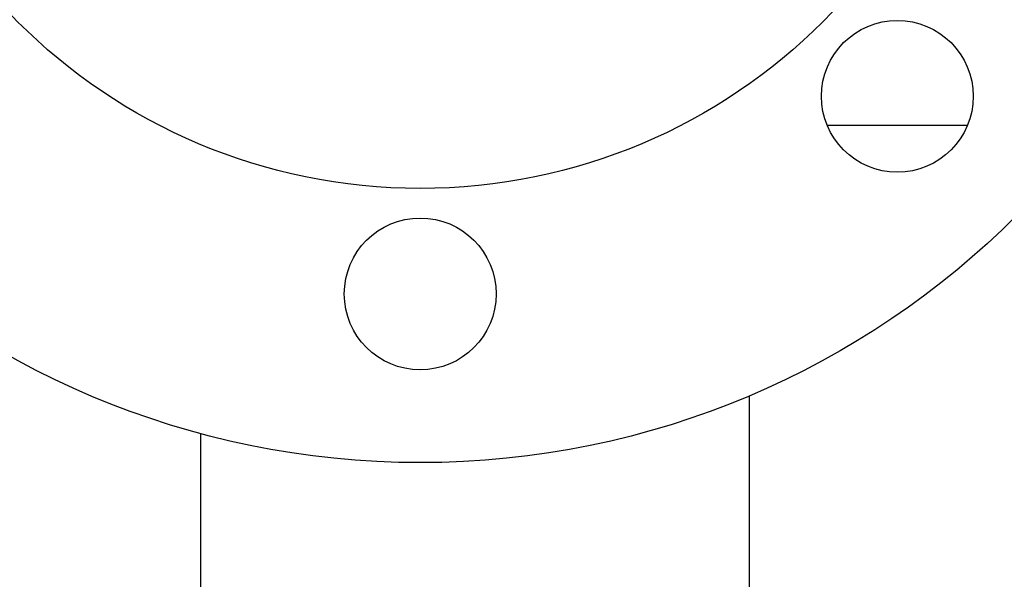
# Model space of a CAD drawing. Header units: inches. Extents: x 0 to 23760, y -13 to 16800.
# Tile 15 of 204: x 3583 to 3699, y 8276 to 8342. Entities that reach past the tile are written whole.
import ezdxf

# ---------------------------------------------------------------- set-up
doc = ezdxf.new("R2010")
doc.units = ezdxf.units.IN
doc.layers.add('254', color=7, linetype='Continuous', true_color=0xffffff)

msp = doc.modelspace()

# ---------------------------------------------------------------- linework, layer by layer
at = {"layer": '254', "color": 2, "linetype": 'Continuous', "lineweight": 25}
for p, q in [((3678.309, 8329.497), (3694.95, 8329.497)), ((3669.063, 8297.408), (3669.063, 8181.713)), ((3604.063, 8224.111), (3604.063, 8292.915))]:
    msp.add_line(p, q, dxfattribs=at)
for centre, radius in [((3630.063, 8389.497), 100), ((3630.063, 8389.497), 67.5), ((3686.631, 8332.928), 9), ((3630.063, 8309.497), 9)]:
    msp.add_circle(centre, radius, dxfattribs=at)

doc.saveas('drawing.dxf')
